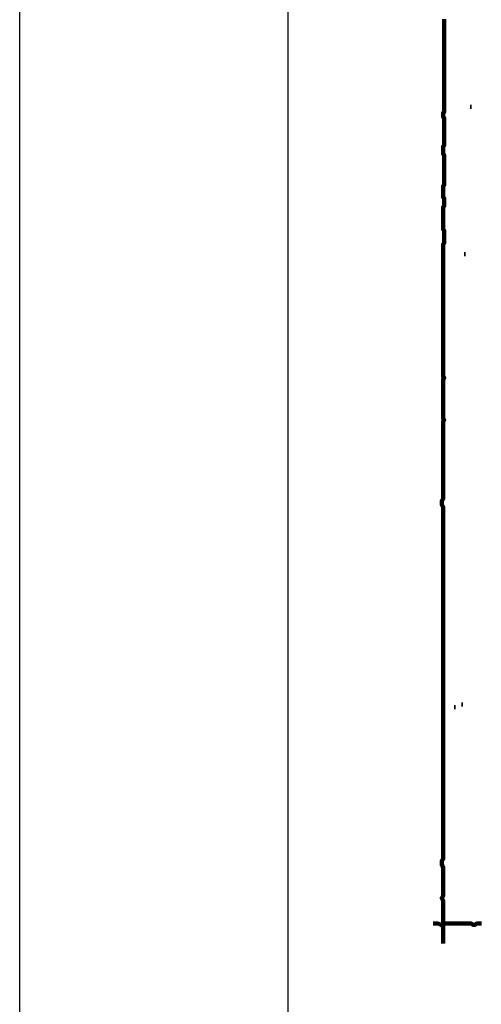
# Model space of a CAD drawing. Header units: metres. Extents: x 1959 to 4131, y 3282 to 4313.
# Tile 12 of 256: x 2117.29 to 2120.73, y 4288.5 to 4295.84. Entities that reach past the tile are written whole.
import ezdxf

# ---------------------------------------------------------------- set-up
doc = ezdxf.new("R2010")
doc.units = ezdxf.units.M
doc.layers.add('Dibujo', color=7, linetype='Continuous')
doc.layers.add('P', color=250, linetype='Continuous', lineweight=100)

msp = doc.modelspace()

# ---------------------------------------------------------------- linework, layer by layer
at = {"layer": 'Dibujo', "color": 0, "linetype": 'ByBlock'}
for p, q in [((2117.2899, 4281.1496), (2117.2899, 4310.8496)), ((2119.2899, 4308.8496), (2119.2899, 4283.1496))]:
    msp.add_line(p, q, dxfattribs=at)
at = {"layer": 'P', "color": 0, "linetype": 'Continuous'}
for points in [[(2120.4568, 4295.8454), (2120.4568, 4295.8362), (2120.4568, 4295.827), (2120.4568, 4295.8178), (2120.4568, 4295.8085), (2120.4568, 4295.7993), (2120.4568, 4295.7901), (2120.4568, 4295.7808), (2120.4568, 4295.7716), (2120.4568, 4295.7624), (2120.4568, 4295.7531), (2120.4568, 4295.7439), (2120.4568, 4295.7347), (2120.4568, 4295.7254), (2120.4568, 4295.7162), (2120.4568, 4295.707), (2120.4568, 4295.6978), (2120.4568, 4295.6885), (2120.4568, 4295.6793), (2120.4568, 4295.6701), (2120.4568, 4295.6608), (2120.4568, 4295.6516), (2120.4568, 4295.6424), (2120.4568, 4295.6331), (2120.4568, 4295.6239), (2120.4568, 4295.6147), (2120.4568, 4295.6054), (2120.4568, 4295.5962), (2120.4568, 4295.587), (2120.4568, 4295.5778), (2120.4568, 4295.5685), (2120.4568, 4295.5593), (2120.4568, 4295.5501), (2120.4568, 4295.5408), (2120.4568, 4295.5316), (2120.4568, 4295.5224), (2120.4568, 4295.5131), (2120.4568, 4295.5039), (2120.4568, 4295.4947), (2120.4568, 4295.4854), (2120.4568, 4295.4762), (2120.4568, 4295.467), (2120.4568, 4295.4578), (2120.4568, 4295.4485), (2120.4568, 4295.4393), (2120.4568, 4295.4301), (2120.4568, 4295.4208), (2120.4568, 4295.4116), (2120.4568, 4295.4024), (2120.4568, 4295.3931), (2120.4568, 4295.3839), (2120.4568, 4295.3747), (2120.4568, 4295.3654), (2120.4568, 4295.3562), (2120.4568, 4295.347), (2120.4568, 4295.3378), (2120.4568, 4295.3285), (2120.4568, 4295.3193), (2120.4568, 4295.3101), (2120.4568, 4295.3008), (2120.4568, 4295.2916), (2120.4568, 4295.2824), (2120.4568, 4295.2731), (2120.4568, 4295.2639), (2120.4568, 4295.2547), (2120.4568, 4295.2454), (2120.4568, 4295.2362), (2120.4568, 4295.227), (2120.4568, 4295.2178), (2120.4568, 4295.2085), (2120.4568, 4295.1993), (2120.4568, 4295.1901), (2120.4568, 4295.1808), (2120.4568, 4295.1716), (2120.4568, 4295.1624), (2120.4568, 4295.1531), (2120.4476, 4295.1439), (2120.4476, 4295.1347), (2120.4476, 4295.1254), (2120.4476, 4295.1162), (2120.4568, 4295.107), (2120.4568, 4295.0978), (2120.4568, 4295.0885), (2120.4568, 4295.0793), (2120.4568, 4295.0701), (2120.4568, 4295.0608), (2120.4568, 4295.0516), (2120.4568, 4295.0424), (2120.4568, 4295.0331), (2120.4568, 4295.0239), (2120.4568, 4295.0147), (2120.4568, 4295.0054), (2120.4568, 4294.9962), (2120.4568, 4294.987), (2120.4568, 4294.9778), (2120.4568, 4294.9685), (2120.4568, 4294.9593), (2120.4568, 4294.9501), (2120.4568, 4294.9408), (2120.4568, 4294.9316), (2120.4568, 4294.9224), (2120.4568, 4294.9131), (2120.4568, 4294.9039), (2120.4476, 4294.8947), (2120.4476, 4294.8854), (2120.4476, 4294.8762), (2120.4476, 4294.867), (2120.4476, 4294.8578), (2120.4476, 4294.8485), (2120.4476, 4294.8393), (2120.4568, 4294.8301), (2120.4568, 4294.8208), (2120.4568, 4294.8116), (2120.4568, 4294.8024), (2120.4568, 4294.7931), (2120.4568, 4294.7839), (2120.4568, 4294.7747), (2120.4568, 4294.7654), (2120.4568, 4294.7562), (2120.4568, 4294.747), (2120.4568, 4294.7378), (2120.4568, 4294.7285), (2120.4568, 4294.7193), (2120.4568, 4294.7101), (2120.4568, 4294.7008), (2120.4568, 4294.6916), (2120.4568, 4294.6824), (2120.4568, 4294.6731), (2120.4568, 4294.6639), (2120.4568, 4294.6547), (2120.4568, 4294.6454), (2120.4568, 4294.6362), (2120.4568, 4294.627), (2120.4568, 4294.6178), (2120.4568, 4294.6085), (2120.4476, 4294.5993), (2120.4476, 4294.5901), (2120.4476, 4294.5808), (2120.4476, 4294.5716), (2120.4476, 4294.5624), (2120.4476, 4294.5531), (2120.4476, 4294.5439), (2120.4476, 4294.5347), (2120.4476, 4294.5254), (2120.4476, 4294.5162), (2120.4568, 4294.507), (2120.4568, 4294.4978), (2120.4568, 4294.4885), (2120.4568, 4294.4793), (2120.4568, 4294.4701), (2120.4568, 4294.4608), (2120.4568, 4294.4516), (2120.4476, 4294.4424), (2120.4476, 4294.4331), (2120.4476, 4294.4239), (2120.4476, 4294.4147), (2120.4476, 4294.4054), (2120.4476, 4294.3962), (2120.4476, 4294.387), (2120.4476, 4294.3778), (2120.4476, 4294.3685), (2120.4476, 4294.3593), (2120.4476, 4294.3501), (2120.4476, 4294.3408), (2120.4476, 4294.3316), (2120.4476, 4294.3224), (2120.4476, 4294.3131), (2120.4476, 4294.3039), (2120.4476, 4294.2947), (2120.4476, 4294.2854), (2120.4476, 4294.2762), (2120.4568, 4294.267), (2120.4568, 4294.2578), (2120.4568, 4294.2485), (2120.4568, 4294.2393), (2120.4568, 4294.2301), (2120.4568, 4294.2208), (2120.4568, 4294.2116), (2120.4568, 4294.2024), (2120.4568, 4294.1931), (2120.4568, 4294.1839), (2120.4568, 4294.1747), (2120.4476, 4294.1654), (2120.4476, 4294.1562), (2120.4476, 4294.147), (2120.4476, 4294.1378), (2120.4476, 4294.1285), (2120.4476, 4294.1193), (2120.4476, 4294.1101), (2120.4476, 4294.1008), (2120.4476, 4294.0916), (2120.4476, 4294.0824), (2120.4476, 4294.0731), (2120.4476, 4294.0639), (2120.4476, 4294.0547), (2120.4476, 4294.0454), (2120.4476, 4294.0362), (2120.4476, 4294.027), (2120.4476, 4294.0178), (2120.4476, 4294.0085), (2120.4476, 4293.9993), (2120.4476, 4293.9901), (2120.4476, 4293.9808), (2120.4476, 4293.9716), (2120.4476, 4293.9624), (2120.4476, 4293.9531), (2120.4476, 4293.9439), (2120.4476, 4293.9347), (2120.4476, 4293.9254), (2120.4476, 4293.9162), (2120.4476, 4293.907), (2120.4476, 4293.8978), (2120.4476, 4293.8885), (2120.4476, 4293.8793), (2120.4476, 4293.8701), (2120.4476, 4293.8608), (2120.4476, 4293.8516), (2120.4476, 4293.8424), (2120.4476, 4293.8331), (2120.4476, 4293.8239), (2120.4476, 4293.8147), (2120.4476, 4293.8054), (2120.4476, 4293.7962), (2120.4476, 4293.787), (2120.4476, 4293.7778), (2120.4476, 4293.7685), (2120.4476, 4293.7593), (2120.4476, 4293.7501), (2120.4476, 4293.7408), (2120.4476, 4293.7316), (2120.4476, 4293.7224), (2120.4476, 4293.7131), (2120.4476, 4293.7039), (2120.4476, 4293.6947), (2120.4476, 4293.6854), (2120.4476, 4293.6762), (2120.4476, 4293.667), (2120.4476, 4293.6578), (2120.4476, 4293.6485), (2120.4476, 4293.6393), (2120.4476, 4293.6301), (2120.4476, 4293.6208), (2120.4476, 4293.6116), (2120.4476, 4293.6024), (2120.4476, 4293.5931), (2120.4476, 4293.5839), (2120.4476, 4293.5747), (2120.4476, 4293.5654), (2120.4476, 4293.5562), (2120.4476, 4293.547), (2120.4476, 4293.5378), (2120.4476, 4293.5285), (2120.4476, 4293.5193), (2120.4476, 4293.5101), (2120.4476, 4293.5008), (2120.4476, 4293.4916), (2120.4476, 4293.4824), (2120.4476, 4293.4731), (2120.4476, 4293.4639), (2120.4476, 4293.4547), (2120.4476, 4293.4454), (2120.4476, 4293.4362), (2120.4476, 4293.427), (2120.4476, 4293.4178), (2120.4476, 4293.4085), (2120.4476, 4293.3993), (2120.4476, 4293.3901), (2120.4476, 4293.3808), (2120.4476, 4293.3716), (2120.4476, 4293.3624), (2120.4476, 4293.3531), (2120.4476, 4293.3439), (2120.4476, 4293.3347), (2120.4476, 4293.3254), (2120.4476, 4293.3162), (2120.4476, 4293.307), (2120.4476, 4293.2978), (2120.4476, 4293.2885), (2120.4476, 4293.2793), (2120.4476, 4293.2701), (2120.4476, 4293.2608), (2120.4476, 4293.2516), (2120.4476, 4293.2424), (2120.4476, 4293.2331), (2120.4476, 4293.2239), (2120.4476, 4293.2147), (2120.4476, 4293.2054), (2120.4476, 4293.1962), (2120.4476, 4293.187), (2120.4476, 4293.1778), (2120.4568, 4293.1685), (2120.4476, 4293.1593), (2120.4476, 4293.1501), (2120.4476, 4293.1408), (2120.4476, 4293.1316), (2120.4476, 4293.1224), (2120.4476, 4293.1131), (2120.4476, 4293.1039), (2120.4476, 4293.0947), (2120.4476, 4293.0854), (2120.4476, 4293.0762), (2120.4476, 4293.067), (2120.4476, 4293.0578), (2120.4476, 4293.0485), (2120.4476, 4293.0393), (2120.4476, 4293.0301), (2120.4476, 4293.0208), (2120.4476, 4293.0116), (2120.4476, 4293.0024), (2120.4476, 4292.9931), (2120.4476, 4292.9839), (2120.4476, 4292.9747), (2120.4476, 4292.9654), (2120.4476, 4292.9562), (2120.4476, 4292.947), (2120.4476, 4292.9378), (2120.4476, 4292.9285), (2120.4476, 4292.9193), (2120.4476, 4292.9101), (2120.4476, 4292.9008), (2120.4476, 4292.8916), (2120.4476, 4292.8824), (2120.4476, 4292.8731), (2120.4476, 4292.8639), (2120.4568, 4292.8547), (2120.4476, 4292.8454), (2120.4476, 4292.8362), (2120.4476, 4292.827), (2120.4476, 4292.8178), (2120.4476, 4292.8085), (2120.4476, 4292.7993), (2120.4476, 4292.7901), (2120.4476, 4292.7808), (2120.4476, 4292.7716), (2120.4476, 4292.7624), (2120.4476, 4292.7531), (2120.4476, 4292.7439), (2120.4476, 4292.7347), (2120.4476, 4292.7254), (2120.4476, 4292.7162), (2120.4476, 4292.707), (2120.4476, 4292.6978), (2120.4476, 4292.6885), (2120.4476, 4292.6793), (2120.4476, 4292.6701), (2120.4476, 4292.6608), (2120.4476, 4292.6516), (2120.4476, 4292.6424), (2120.4476, 4292.6331), (2120.4476, 4292.6239), (2120.4476, 4292.6147), (2120.4476, 4292.6054), (2120.4476, 4292.5962), (2120.4476, 4292.587), (2120.4476, 4292.5778), (2120.4476, 4292.5685), (2120.4476, 4292.5593), (2120.4476, 4292.5501), (2120.4476, 4292.5408), (2120.4476, 4292.5316), (2120.4476, 4292.5224), (2120.4476, 4292.5131), (2120.4476, 4292.5039), (2120.4476, 4292.4947), (2120.4476, 4292.4854), (2120.4476, 4292.4762), (2120.4476, 4292.467), (2120.4476, 4292.4578), (2120.4476, 4292.4485), (2120.4476, 4292.4393), (2120.4476, 4292.4301), (2120.4476, 4292.4208), (2120.4476, 4292.4116), (2120.4476, 4292.4024), (2120.4476, 4292.3931), (2120.4476, 4292.3839), (2120.4476, 4292.3747), (2120.4476, 4292.3654), (2120.4476, 4292.3562), (2120.4476, 4292.347), (2120.4476, 4292.3378), (2120.4476, 4292.3285), (2120.4476, 4292.3193), (2120.4476, 4292.3101), (2120.4476, 4292.3008), (2120.4476, 4292.2916), (2120.4476, 4292.2824), (2120.4476, 4292.2731), (2120.4476, 4292.2639), (2120.4384, 4292.2547), (2120.4384, 4292.2454), (2120.4384, 4292.2362), (2120.4384, 4292.227), (2120.4384, 4292.2178), (2120.4476, 4292.2085), (2120.4476, 4292.1993), (2120.4476, 4292.1901), (2120.4476, 4292.1808), (2120.4476, 4292.1716), (2120.4476, 4292.1624), (2120.4476, 4292.1531), (2120.4476, 4292.1439), (2120.4476, 4292.1347), (2120.4476, 4292.1254), (2120.4476, 4292.1162), (2120.4476, 4292.107), (2120.4476, 4292.0978), (2120.4476, 4292.0885), (2120.4476, 4292.0793), (2120.4476, 4292.0701), (2120.4476, 4292.0608), (2120.4476, 4292.0516), (2120.4476, 4292.0424), (2120.4476, 4292.0331), (2120.4476, 4292.0239), (2120.4476, 4292.0147), (2120.4476, 4292.0054), (2120.4476, 4291.9962), (2120.4476, 4291.987), (2120.4476, 4291.9778), (2120.4476, 4291.9685), (2120.4476, 4291.9593), (2120.4476, 4291.9501), (2120.4476, 4291.9408), (2120.4476, 4291.9316), (2120.4476, 4291.9224), (2120.4476, 4291.9131), (2120.4476, 4291.9039), (2120.4476, 4291.8947), (2120.4476, 4291.8854), (2120.4476, 4291.8762), (2120.4476, 4291.867), (2120.4476, 4291.8578), (2120.4476, 4291.8485), (2120.4476, 4291.8393), (2120.4476, 4291.8301), (2120.4476, 4291.8208), (2120.4476, 4291.8116), (2120.4476, 4291.8024), (2120.4476, 4291.7931), (2120.4476, 4291.7839), (2120.4476, 4291.7747), (2120.4476, 4291.7654), (2120.4476, 4291.7562), (2120.4476, 4291.747), (2120.4476, 4291.7378), (2120.4476, 4291.7285), (2120.4476, 4291.7193), (2120.4476, 4291.7101), (2120.4476, 4291.7008), (2120.4476, 4291.6916), (2120.4476, 4291.6824), (2120.4476, 4291.6731), (2120.4476, 4291.6639), (2120.4476, 4291.6547), (2120.4476, 4291.6454), (2120.4476, 4291.6362), (2120.4476, 4291.627), (2120.4476, 4291.6178), (2120.4476, 4291.6085), (2120.4476, 4291.5993), (2120.4476, 4291.5901), (2120.4476, 4291.5808), (2120.4476, 4291.5716), (2120.4476, 4291.5624), (2120.4476, 4291.5531), (2120.4476, 4291.5439), (2120.4476, 4291.5347), (2120.4476, 4291.5254), (2120.4476, 4291.5162), (2120.4476, 4291.507), (2120.4476, 4291.4978), (2120.4476, 4291.4885), (2120.4476, 4291.4793), (2120.4476, 4291.4701), (2120.4476, 4291.4608), (2120.4476, 4291.4516), (2120.4476, 4291.4424), (2120.4476, 4291.4331), (2120.4476, 4291.4239), (2120.4476, 4291.4147), (2120.4476, 4291.4054), (2120.4476, 4291.3962), (2120.4476, 4291.387), (2120.4476, 4291.3778), (2120.4476, 4291.3685), (2120.4476, 4291.3593), (2120.4476, 4291.3501), (2120.4476, 4291.3408), (2120.4476, 4291.3316), (2120.4476, 4291.3224), (2120.4476, 4291.3131), (2120.4476, 4291.3039), (2120.4476, 4291.2947), (2120.4476, 4291.2854), (2120.4476, 4291.2762), (2120.4476, 4291.267), (2120.4476, 4291.2578), (2120.4476, 4291.2485), (2120.4476, 4291.2393), (2120.4476, 4291.2301), (2120.4476, 4291.2208), (2120.4476, 4291.2116), (2120.4476, 4291.2024), (2120.4476, 4291.1931), (2120.4476, 4291.1839), (2120.4476, 4291.1747), (2120.4476, 4291.1654), (2120.4476, 4291.1562), (2120.4476, 4291.147), (2120.4476, 4291.1378), (2120.4476, 4291.1285), (2120.4476, 4291.1193), (2120.4476, 4291.1101), (2120.4476, 4291.1008), (2120.4476, 4291.0916), (2120.4476, 4291.0824), (2120.4476, 4291.0731), (2120.4476, 4291.0639), (2120.4476, 4291.0547), (2120.4476, 4291.0454), (2120.4476, 4291.0362), (2120.4476, 4291.027), (2120.4476, 4291.0178), (2120.4476, 4291.0085), (2120.4476, 4290.9993), (2120.4476, 4290.9901), (2120.4476, 4290.9808), (2120.4476, 4290.9716), (2120.4476, 4290.9624), (2120.4476, 4290.9531), (2120.4476, 4290.9439), (2120.4476, 4290.9347), (2120.4476, 4290.9254), (2120.4476, 4290.9162), (2120.4476, 4290.907), (2120.4476, 4290.8978), (2120.4476, 4290.8885), (2120.4476, 4290.8793), (2120.4476, 4290.8701), (2120.4476, 4290.8608), (2120.4476, 4290.8516), (2120.4476, 4290.8424), (2120.4476, 4290.8331), (2120.4476, 4290.8239), (2120.4476, 4290.8147), (2120.4476, 4290.8054), (2120.4476, 4290.7962), (2120.4476, 4290.787), (2120.4476, 4290.7778), (2120.4476, 4290.7685), (2120.4476, 4290.7593), (2120.4476, 4290.7501), (2120.4476, 4290.7408), (2120.4476, 4290.7316), (2120.4476, 4290.7224), (2120.4476, 4290.7131), (2120.4476, 4290.7039), (2120.4476, 4290.6947), (2120.4476, 4290.6854), (2120.4476, 4290.6762), (2120.4476, 4290.667), (2120.4476, 4290.6578), (2120.4476, 4290.6485), (2120.4476, 4290.6393), (2120.4476, 4290.6301), (2120.4476, 4290.6208), (2120.4476, 4290.6116), (2120.4476, 4290.6024), (2120.4476, 4290.5931), (2120.4476, 4290.5839), (2120.4476, 4290.5747), (2120.4476, 4290.5654), (2120.4476, 4290.5562), (2120.4476, 4290.547), (2120.4476, 4290.5378), (2120.4476, 4290.5285), (2120.4476, 4290.5193), (2120.4476, 4290.5101), (2120.4476, 4290.5008), (2120.4476, 4290.4916), (2120.4476, 4290.4824), (2120.4476, 4290.4731), (2120.4476, 4290.4639), (2120.4476, 4290.4547), (2120.4476, 4290.4454), (2120.4476, 4290.4362), (2120.4476, 4290.427), (2120.4476, 4290.4178), (2120.4476, 4290.4085), (2120.4476, 4290.3993), (2120.4476, 4290.3901), (2120.4476, 4290.3808), (2120.4476, 4290.3716), (2120.4476, 4290.3624), (2120.4476, 4290.3531), (2120.4476, 4290.3439), (2120.4476, 4290.3347), (2120.4476, 4290.3254), (2120.4476, 4290.3162), (2120.4476, 4290.307), (2120.4476, 4290.2978), (2120.4476, 4290.2885), (2120.4476, 4290.2793), (2120.4476, 4290.2701), (2120.4476, 4290.2608), (2120.4476, 4290.2516), (2120.4476, 4290.2424), (2120.4476, 4290.2331), (2120.4476, 4290.2239), (2120.4476, 4290.2147), (2120.4476, 4290.2054), (2120.4476, 4290.1962), (2120.4476, 4290.187), (2120.4476, 4290.1778), (2120.4476, 4290.1685), (2120.4476, 4290.1593), (2120.4476, 4290.1501), (2120.4476, 4290.1408), (2120.4476, 4290.1316), (2120.4476, 4290.1224), (2120.4476, 4290.1131), (2120.4476, 4290.1039), (2120.4476, 4290.0947), (2120.4476, 4290.0854), (2120.4476, 4290.0762), (2120.4476, 4290.067), (2120.4476, 4290.0578), (2120.4476, 4290.0485), (2120.4476, 4290.0393), (2120.4476, 4290.0301), (2120.4476, 4290.0208), (2120.4476, 4290.0116), (2120.4476, 4290.0024), (2120.4476, 4289.9931), (2120.4476, 4289.9839), (2120.4476, 4289.9747), (2120.4476, 4289.9654), (2120.4476, 4289.9562), (2120.4476, 4289.947), (2120.4476, 4289.9378), (2120.4476, 4289.9285), (2120.4476, 4289.9193), (2120.4476, 4289.9101), (2120.4476, 4289.9008), (2120.4476, 4289.8916), (2120.4476, 4289.8824), (2120.4476, 4289.8731), (2120.4476, 4289.8639), (2120.4476, 4289.8547), (2120.4476, 4289.8454), (2120.4476, 4289.8362), (2120.4476, 4289.827), (2120.4476, 4289.8178), (2120.4476, 4289.8085), (2120.4476, 4289.7993), (2120.4476, 4289.7901), (2120.4476, 4289.7808), (2120.4476, 4289.7716), (2120.4476, 4289.7624), (2120.4476, 4289.7531), (2120.4476, 4289.7439), (2120.4476, 4289.7347), (2120.4476, 4289.7254), (2120.4476, 4289.7162), (2120.4476, 4289.707), (2120.4476, 4289.6978), (2120.4476, 4289.6885), (2120.4476, 4289.6793), (2120.4476, 4289.6701), (2120.4476, 4289.6608), (2120.4476, 4289.6516), (2120.4476, 4289.6424), (2120.4476, 4289.6331), (2120.4476, 4289.6239), (2120.4476, 4289.6147), (2120.4476, 4289.6054), (2120.4476, 4289.5962), (2120.4476, 4289.587), (2120.4476, 4289.5778), (2120.4384, 4289.5685), (2120.4384, 4289.5593), (2120.4384, 4289.5501), (2120.4384, 4289.5408), (2120.4384, 4289.5316), (2120.4476, 4289.5224), (2120.4476, 4289.5131), (2120.4476, 4289.5039), (2120.4476, 4289.4947), (2120.4476, 4289.4854), (2120.4476, 4289.4762), (2120.4476, 4289.467), (2120.4476, 4289.4578), (2120.4476, 4289.4485), (2120.4476, 4289.4393), (2120.4476, 4289.4301), (2120.4476, 4289.4208), (2120.4476, 4289.4116), (2120.4476, 4289.4024), (2120.4476, 4289.3931), (2120.4476, 4289.3839), (2120.4476, 4289.3747), (2120.4476, 4289.3654), (2120.4476, 4289.3562), (2120.4476, 4289.347), (2120.4476, 4289.3378), (2120.4476, 4289.3285), (2120.4476, 4289.3193), (2120.4476, 4289.3101), (2120.4476, 4289.3008), (2120.4384, 4289.2916), (2120.4384, 4289.2824), (2120.4476, 4289.2731), (2120.4476, 4289.2639), (2120.4476, 4289.2547), (2120.4476, 4289.2454), (2120.4476, 4289.2362), (2120.4476, 4289.227), (2120.4476, 4289.2178), (2120.4476, 4289.2085), (2120.4476, 4289.1993), (2120.4476, 4289.1901), (2120.4476, 4289.1808), (2120.4476, 4289.1716), (2120.4476, 4289.1624), (2120.4476, 4289.1531), (2120.4476, 4289.1439), (2120.4476, 4289.1347), (2120.4476, 4289.1254), (2120.4476, 4289.1162), (2120.4476, 4289.107), (2120.4568, 4289.0978), (2120.4476, 4289.0885), (2120.4476, 4289.0793), (2120.4476, 4289.0701), (2120.4476, 4289.0608), (2120.4476, 4289.0516), (2120.4476, 4289.0424), (2120.4476, 4289.0331), (2120.4476, 4289.0239), (2120.4476, 4289.0147), (2120.4476, 4289.0054), (2120.4476, 4288.9962), (2120.4476, 4288.9501)], [(2120.6507, 4295.1901), (2120.6599, 4295.1901)], [(2120.6045, 4294.0916), (2120.6138, 4294.0916)], [(2120.5861, 4290.7316), (2120.5953, 4290.7316)], [(2120.5307, 4290.7131), (2120.5399, 4290.7131)], [(2120.3738, 4289.0978), (2120.4015, 4289.0978), (2120.4107, 4289.0978), (2120.4476, 4289.0793)], [(2120.4568, 4289.0978), (2120.4938, 4289.0978), (2120.503, 4289.0978), (2120.5122, 4289.0978), (2120.5215, 4289.0978), (2120.5307, 4289.0978), (2120.5399, 4289.0978), (2120.5492, 4289.0978), (2120.5584, 4289.0978), (2120.5676, 4289.0978), (2120.5768, 4289.0978), (2120.5861, 4289.0978), (2120.5953, 4289.0978), (2120.6045, 4289.0978), (2120.6138, 4289.0978), (2120.623, 4289.0978), (2120.6322, 4289.0978), (2120.6415, 4289.0978), (2120.6507, 4289.0978), (2120.6599, 4289.0978), (2120.6692, 4289.0885), (2120.6784, 4289.0885), (2120.6876, 4289.0885), (2120.6968, 4289.0978), (2120.7061, 4289.0978), (2120.7153, 4289.0978), (2120.7245, 4289.0978), (2120.7338, 4289.0978)]]:
    msp.add_lwpolyline(points, dxfattribs=at)

doc.saveas('drawing.dxf')
